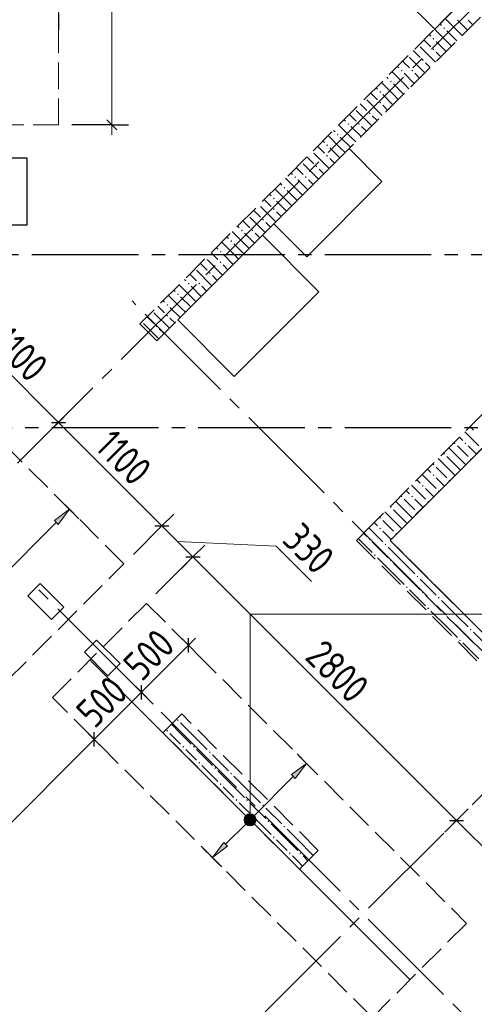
# Model space of a CAD drawing. Header units: millimetres. Extents: x 0 to 43617, y 0 to 59400.
# Tile 11 of 30: x 16532 to 19948, y 20198 to 27596. Entities that reach past the tile are written whole.
import ezdxf

# ---------------------------------------------------------------- set-up
doc = ezdxf.new("R2010")
doc.units = ezdxf.units.MM
doc.linetypes.add('______2', pattern=[270, 200, -70])
doc.linetypes.add('______5', pattern=[1100, 800, -100, 100, -100])
for name, color, linetype, lineweight in [('Standard', 7, 'Continuous', 25), ('ДОП Верх по Х', 7, 'Continuous', 25), ('ЖБ Пилон', 180, 'Continuous', 25), ('Оси', 40, '______5', 18), ('Позиционная метка номер позиции', 7, 'Continuous', 13), ('Примечания', 7, 'Continuous', 25)]:
    doc.layers.add(name, color=color, linetype=linetype, lineweight=lineweight)
doc.layers.add('ЖБ Перекрытие верхний уровень', color=7, linetype='Continuous', lineweight=25, true_color=0xe0e0ff)
doc.layers.add('ЖБ Стена верхний уровень', color=7, linetype='Continuous', lineweight=25, true_color=0x006e00)
doc.styles.add('GOST 2.304-81', font='txt')

msp = doc.modelspace()

# ---------------------------------------------------------------- hatches: boundary and pattern name
at = {"layer": 'ДОП Верх по Х', "linetype": 'Continuous', "lineweight": 13, "transparency": 33554687}
for points in [[(16820.4, 23804.1), (16905.3, 23917.2), (16792.2, 23832.4)], [(18602, 21895.3), (18686.8, 22008.4), (18573.7, 21923.6)], [(18226.5, 21593.7), (18289.1, 21557.6), (18236, 21610.7)], [(18236, 21610.7), (18298.6, 21574.6), (18253, 21620.2)], [(18236, 21610.7), (18289.1, 21557.6), (18298.6, 21574.6)], [(18253, 21620.2), (18298.6, 21574.6), (18298.6, 21593.7)], [(18253, 21620.2), (18298.6, 21593.7), (18272.1, 21620.2)], [(18272.1, 21620.2), (18298.6, 21593.7), (18289.1, 21610.7)], [(18226.5, 21574.6), (18272.1, 21548.1), (18226.5, 21593.7)], [(18226.5, 21593.7), (18272.1, 21548.1), (18289.1, 21557.6)], [(18253, 21548.1), (18226.5, 21574.6), (18236, 21557.6)], [(18226.5, 21574.6), (18253, 21548.1), (18272.1, 21548.1)]]:
    msp.add_hatch(color=7, dxfattribs=at).paths.add_polyline_path(points)
msp.add_hatch(color=7, dxfattribs=at).paths.add_polyline_path([(18092.8, 21386.2), (17979.7, 21301.3), (18064.6, 21414.5)], flags=16)
at = {"layer": 'ЖБ Пилон', "linetype": 'Continuous', "lineweight": 18, "transparency": 33554687}
for points in [[(17714.5, 22333.1), (17721, 22339.6), (17727.5, 22333.1), (17721, 22326.6)], [(17634.5, 22253.1), (17640.9, 22259.6), (17647.4, 22253.1), (17640.9, 22246.6)], [(17914.5, 22213.1), (17915.4, 22214.1), (17921.9, 22207.6), (17921, 22206.6)], [(17754.4, 22133.1), (17760.9, 22139.6), (17767.4, 22133.1), (17760.9, 22126.6)], [(17834.5, 22133.1), (17840.9, 22139.6), (17847.4, 22133.1), (17840.9, 22126.6)], [(17954.4, 22093.1), (17960.9, 22099.6), (17967.4, 22093.1), (17960.9, 22086.6)], [(18074.5, 22053.1), (18075.4, 22054.1), (18081.9, 22047.6), (18081, 22046.6)], [(17874.5, 22013.1), (17881, 22019.6), (17887.5, 22013.1), (17881, 22006.6)], [(17994.5, 21973.1), (18001, 21979.6), (18007.5, 21973.1), (18001, 21966.6)], [(18114.5, 21933.1), (18121, 21939.6), (18127.5, 21933.1), (18121, 21926.6)], [(18034.5, 21853.1), (18040.9, 21859.6), (18047.4, 21853.1), (18040.9, 21846.6)], [(18314.5, 21813.1), (18315.4, 21814.1), (18321.9, 21807.6), (18321, 21806.6)], [(18154.4, 21733.1), (18160.9, 21739.6), (18167.4, 21733.1), (18160.9, 21726.6)], [(18234.5, 21733.1), (18240.9, 21739.6), (18247.4, 21733.1), (18240.9, 21726.6)], [(18354.4, 21693.1), (18360.9, 21699.6), (18367.4, 21693.1), (18360.9, 21686.6)], [(18274.5, 21613.1), (18281, 21619.6), (18287.5, 21613.1), (18281, 21606.6)], [(18474.5, 21653.1), (18475.4, 21654.1), (18481.9, 21647.6), (18481, 21646.6)], [(18394.5, 21573.1), (18401, 21579.6), (18407.5, 21573.1), (18401, 21566.6)], [(18514.5, 21533.1), (18521, 21539.6), (18527.4, 21533.1), (18521, 21526.6)], [(18434.5, 21453.1), (18440.9, 21459.6), (18447.4, 21453.1), (18440.9, 21446.6)], [(18714.5, 21413.1), (18715.4, 21414.1), (18721.9, 21407.6), (18721, 21406.6)], [(18554.4, 21333.1), (18560.9, 21339.6), (18567.4, 21333.1), (18560.9, 21326.6)], [(18634.5, 21333.1), (18640.9, 21339.6), (18647.4, 21333.1), (18640.9, 21326.6)]]:
    msp.add_hatch(color=7, dxfattribs=at).paths.add_polyline_path(points, flags=16)
at = {"layer": 'ЖБ Стена верхний уровень', "linetype": 'Continuous', "lineweight": 18, "transparency": 33554687}
for points in [[(19714.5, 27533.1), (19721, 27539.6), (19727.4, 27533.1), (19721, 27526.6)], [(19634.5, 27453.1), (19640.9, 27459.6), (19647.4, 27453.1), (19640.9, 27446.6)], [(19634.5, 27373.1), (19640.9, 27379.6), (19647.4, 27373.1), (19640.9, 27366.6)], [(19554.4, 27293.1), (19560.9, 27299.6), (19567.4, 27293.1), (19560.9, 27286.6)], [(19394.5, 27213.1), (19401, 27219.6), (19407.5, 27213.1), (19401, 27206.6)], [(19474.5, 27213.1), (19481, 27219.6), (19487.5, 27213.1), (19481, 27206.6)], [(19314.5, 27133.1), (19321, 27139.6), (19327.4, 27133.1), (19321, 27126.6)], [(19234.5, 27053.1), (19240.9, 27059.6), (19247.4, 27053.1), (19240.9, 27046.6)], [(19234.5, 26973.1), (19240.9, 26979.6), (19247.4, 26973.1), (19240.9, 26966.6)], [(19154.4, 26893.1), (19160.9, 26899.6), (19167.4, 26893.1), (19160.9, 26886.6)], [(18994.5, 26813.1), (19001, 26819.6), (19007.5, 26813.1), (19001, 26806.6)], [(19074.5, 26813.1), (19081, 26819.6), (19087.5, 26813.1), (19081, 26806.6)], [(18914.5, 26733.1), (18921, 26739.6), (18927.4, 26733.1), (18921, 26726.6)], [(18834.5, 26653.1), (18840.9, 26659.6), (18847.4, 26653.1), (18840.9, 26646.6)], [(18834.5, 26573.1), (18840.9, 26579.6), (18847.4, 26573.1), (18840.9, 26566.6)], [(18754.4, 26493.1), (18760.9, 26499.6), (18767.4, 26493.1), (18760.9, 26486.6)], [(18594.5, 26413.1), (18601, 26419.6), (18607.5, 26413.1), (18601, 26406.6)], [(18674.5, 26413.1), (18681, 26419.6), (18687.5, 26413.1), (18681, 26406.6)], [(18514.5, 26333.1), (18521, 26339.6), (18527.4, 26333.1), (18521, 26326.6)], [(18434.5, 26253.1), (18440.9, 26259.6), (18447.4, 26253.1), (18440.9, 26246.6)], [(18434.5, 26173.1), (18440.9, 26179.6), (18447.4, 26173.1), (18440.9, 26166.6)], [(18354.4, 26093.1), (18360.9, 26099.6), (18367.4, 26093.1), (18360.9, 26086.6)], [(18194.5, 26013.1), (18201, 26019.6), (18207.5, 26013.1), (18201, 26006.6)], [(18274.5, 26013.1), (18281, 26019.6), (18287.5, 26013.1), (18281, 26006.6)], [(18114.5, 25933.1), (18121, 25939.6), (18127.5, 25933.1), (18121, 25926.6)], [(18034.5, 25853.1), (18040.9, 25859.6), (18047.4, 25853.1), (18040.9, 25846.6)], [(18034.5, 25773.1), (18040.9, 25779.6), (18047.4, 25773.1), (18040.9, 25766.6)], [(17954.4, 25693.1), (17960.9, 25699.6), (17967.4, 25693.1), (17960.9, 25686.6)], [(17794.5, 25613.1), (17801, 25619.6), (17807.5, 25613.1), (17801, 25606.6)], [(17874.5, 25613.1), (17881, 25619.6), (17887.5, 25613.1), (17881, 25606.6)], [(17714.5, 25533.1), (17721, 25539.6), (17727.5, 25533.1), (17721, 25526.6)], [(17634.5, 25453.1), (17640.9, 25459.6), (17647.4, 25453.1), (17640.9, 25446.6)], [(17634.5, 25373.1), (17640.9, 25379.6), (17647.4, 25373.1), (17640.9, 25366.6)], [(17554.4, 25293.1), (17560.9, 25299.6), (17567.4, 25293.1), (17560.9, 25286.6)], [(19794.5, 24413.1), (19801, 24419.6), (19807.5, 24413.1), (19801, 24406.6)], [(19874.5, 24413.1), (19881, 24419.6), (19887.5, 24413.1), (19881, 24406.6)], [(19714.5, 24333.1), (19721, 24339.6), (19727.4, 24333.1), (19721, 24326.6)], [(19914.5, 24293.1), (19921, 24299.6), (19926.2, 24294.3), (19919.7, 24287.8)], [(19634.5, 24253.1), (19640.9, 24259.6), (19647.4, 24253.1), (19640.9, 24246.6)], [(19634.5, 24173.1), (19640.9, 24179.6), (19647.4, 24173.1), (19640.9, 24166.6)], [(19754.4, 24133.1), (19760.9, 24139.6), (19766.2, 24134.4), (19759.7, 24127.9)], [(19554.4, 24093.1), (19560.9, 24099.6), (19567.4, 24093.1), (19560.9, 24086.6)], [(19674.5, 24053.1), (19681, 24059.6), (19686.2, 24054.3), (19679.7, 24047.9)], [(19394.5, 24013.1), (19401, 24019.6), (19407.5, 24013.1), (19401, 24006.6)], [(19474.5, 24013.1), (19481, 24019.6), (19487.5, 24013.1), (19481, 24006.6)], [(19594.5, 23973.1), (19601, 23979.6), (19606.2, 23974.4), (19599.7, 23967.8)], [(19314.5, 23933.1), (19321, 23939.6), (19327.4, 23933.1), (19321, 23926.6)], [(19514.5, 23893.1), (19521, 23899.6), (19526.2, 23894.3), (19519.7, 23887.9)], [(19234.5, 23853.1), (19240.9, 23859.6), (19247.4, 23853.1), (19240.9, 23846.6)], [(19234.5, 23773.1), (19240.9, 23779.6), (19247.4, 23773.1), (19240.9, 23766.6)], [(19154.4, 23693.1), (19160.9, 23699.6), (19167.4, 23693.1), (19160.9, 23686.6)], [(19354.4, 23733.1), (19360.9, 23739.6), (19366.2, 23734.4), (19359.7, 23727.9)], [(19274.5, 23653.1), (19281, 23659.6), (19287.5, 23653.1), (19281, 23646.6)], [(19194.5, 23573.1), (19201, 23579.6), (19207.5, 23573.1), (19201, 23566.6)], [(19314.5, 23533.1), (19321, 23539.6), (19327.4, 23533.1), (19321, 23526.6)], [(19514.5, 23413.1), (19521, 23419.6), (19527.4, 23413.1), (19521, 23406.6)], [(19434.5, 23333.1), (19440.9, 23339.6), (19447.4, 23333.1), (19440.9, 23326.6)], [(19554.4, 23293.1), (19560.9, 23299.6), (19567.4, 23293.1), (19560.9, 23286.6)], [(19674.5, 23253.1), (19681, 23259.6), (19687.5, 23253.1), (19681, 23246.6)], [(19594.5, 23173.1), (19601, 23179.6), (19607.5, 23173.1), (19601, 23166.6)], [(19714.5, 23133.1), (19721, 23139.6), (19727.4, 23133.1), (19721, 23126.6)], [(19914.5, 23013.1), (19921, 23019.6), (19927.4, 23013.1), (19921, 23006.6)], [(19834.5, 22933.1), (19840.9, 22939.6), (19847.4, 22933.1), (19840.9, 22926.6)]]:
    msp.add_hatch(color=7, dxfattribs=at).paths.add_polyline_path(points, flags=16)
at = {"layer": 'Позиционная метка номер позиции', "linetype": 'Continuous', "lineweight": 13, "transparency": 33554687}
for points in [[(18217.5, 21584.2), (18307.5, 21584.2), (18301.2, 21606.7)], [(18217.5, 21584.2), (18301.2, 21606.7), (18223.8, 21606.7)], [(18223.8, 21606.7), (18301.2, 21606.7), (18285, 21622.9)], [(18223.8, 21606.7), (18285, 21622.9), (18240, 21622.9)], [(18240, 21622.9), (18285, 21622.9), (18262.5, 21629.2)], [(18223.8, 21561.7), (18307.5, 21584.2), (18217.5, 21584.2)], [(18223.8, 21561.7), (18301.2, 21561.7), (18307.5, 21584.2)], [(18240, 21545.5), (18301.2, 21561.7), (18223.8, 21561.7)], [(18240, 21545.5), (18285, 21545.5), (18301.2, 21561.7)], [(18285, 21545.5), (18240, 21545.5), (18262.5, 21539.2)]]:
    msp.add_hatch(color=7, dxfattribs=at).paths.add_polyline_path(points)

# ---------------------------------------------------------------- linework, layer by layer
at = {"layer": 'Standard', "color": 7, "linetype": 'Continuous', "lineweight": 13, "transparency": 33554687}
for p, q in [((17224.8, 29130), (17224.8, 26805)), ((17224.8, 26805), (17224.8, 26730)), ((16044.8, 25348.5), (16822.6, 24570.7)), ((16822.6, 24570.7), (17600.4, 23792.9)), ((17600.4, 23792.9), (17833.7, 23559.5)), ((17717.1, 23676.2), (18459.5, 23640.8)), ((18459.5, 23640.8), (18725, 23375.4)), ((17833.7, 23559.5), (19813.6, 21579.6)), ((17799.5, 22895.8), (17852.5, 22948.8)), ((17445.9, 22542.2), (17799.5, 22895.8)), ((17092.4, 22188.7), (17445.9, 22542.2)), ((15458.9, 20555.2), (17092.4, 22188.7)), ((19813.6, 21579.6), (20237.9, 21155.4))]:
    msp.add_line(p, q, dxfattribs=at)
at = {"layer": 'Standard', "color": 251, "linetype": 'Continuous', "lineweight": -3, "true_color": 0x656565, "transparency": 33554687}
for p, q in [((16824, 27645.1), (16824, 27520.1)), ((17224.8, 26805), (16924, 26805)), ((17224.8, 26805), (17099.8, 26805)), ((17224.8, 26805), (17349.8, 26805)), ((16822.6, 24570.7), (16911, 24659.1)), ((16822.6, 24570.7), (16734.2, 24482.3)), ((16822.6, 24570.7), (16829.1, 24577.2)), ((17600.4, 23792.9), (17688.8, 23881.3)), ((17600.4, 23792.9), (17385.7, 23578.2)), ((17600.4, 23792.9), (17512, 23704.5)), ((17833.7, 23559.5), (17922.1, 23647.9)), ((17833.7, 23559.5), (17555.4, 23281.2)), ((17833.7, 23559.5), (17745.4, 23471.1)), ((17799.5, 22895.8), (17711.1, 22984.1)), ((17799.5, 22895.8), (17887.9, 22807.4)), ((17799.5, 22895.8), (17799.5, 22895.8)), ((17445.9, 22542.2), (17357.5, 22630.6)), ((17445.9, 22542.2), (17534.3, 22453.8)), ((17092.4, 22188.7), (17004, 22277)), ((17092.4, 22188.7), (17180.7, 22100.3)), ((17092.4, 22188.7), (17092.4, 22188.7)), ((19813.6, 21579.6), (19902, 21668)), ((19813.6, 21579.6), (19725.3, 21491.2)), ((19813.6, 21579.6), (19813.6, 21579.6))]:
    msp.add_line(p, q, dxfattribs=at)
at = {"layer": 'Standard', "color": 7, "linetype": 'Continuous', "lineweight": 25, "transparency": 33554687}
for p, q in [((17187.3, 26842.5), (17262.3, 26767.5)), ((16769.6, 24570.7), (16875.6, 24570.7)), ((17547.4, 23792.9), (17653.4, 23792.9)), ((17780.7, 23559.5), (17886.8, 23559.5)), ((17799.5, 22842.7), (17799.5, 22948.8)), ((17445.9, 22489.2), (17445.9, 22595.2)), ((17092.4, 22135.6), (17092.4, 22241.7)), ((19760.6, 21579.6), (19866.7, 21579.6))]:
    msp.add_line(p, q, dxfattribs=at)
at = {"layer": 'Standard', "color": 251, "linetype": 'Continuous', "lineweight": -3, "true_color": 0x656565, "transparency": 33554687}
msp.add_lwpolyline([(17445.9, 22542.2), (17433.9, 22554.2), (17433.9, 22554.2), (17172.6, 22815.6), (17172.6, 22815.6), (17102.8, 22885.3)], dxfattribs=at)
at = {"layer": 'ДОП Верх по Х', "color": 251, "linetype": 'Continuous', "lineweight": 13, "true_color": 0x494949, "transparency": 33554687}
for p, q in [((16905.3, 23917.2), (16834.6, 23987.9)), ((16905.3, 23917.2), (16792.2, 23832.4)), ((16820.4, 23804.1), (16905.3, 23917.2)), ((16905.3, 23917.2), (16976, 23846.5)), ((16905.3, 23917.2), (16905.3, 23917.2)), ((16792.2, 23832.4), (16820.4, 23804.1)), ((15724.4, 22736.3), (16806.3, 23818.2)), ((18686.8, 22008.4), (18616.1, 22079.1)), ((18686.8, 22008.4), (18573.7, 21923.6)), ((18602, 21895.3), (18686.8, 22008.4)), ((18686.8, 22008.4), (18757.5, 21937.7)), ((18686.8, 22008.4), (18686.8, 22008.4)), ((18283.8, 21605.4), (18587.8, 21909.4)), ((18573.7, 21923.6), (18602, 21895.3)), ((18236, 21610.7), (18236, 21610.7)), ((18078.7, 21400.3), (18241.3, 21562.9)), ((18289.1, 21557.6), (18289.1, 21557.6)), ((17979.7, 21301.3), (18064.6, 21414.5)), ((18092.8, 21386.2), (17979.7, 21301.3)), ((18064.6, 21414.5), (18092.8, 21386.2)), ((17979.7, 21301.3), (17909, 21372)), ((17979.7, 21301.3), (18050.4, 21230.6)), ((17979.7, 21301.3), (17979.7, 21301.3))]:
    msp.add_line(p, q, dxfattribs=at)
at = {"layer": 'ДОП Верх по Х', "color": 7, "linetype": 'Continuous', "lineweight": 18, "transparency": 33554687}
msp.add_line((17064.7, 22782), (19460.4, 20386.3), dxfattribs=at)
at = {"layer": 'ДОП Верх по Х', "color": 7, "linetype": 'Continuous', "lineweight": 25, "transparency": 33554687}
msp.add_lwpolyline([(16067.6, 26055), (16587.6, 26055), (16587.6, 26555), (16067.6, 26555), (16067.6, 26055)], dxfattribs=at)
at = {"layer": 'ДОП Верх по Х', "color": 251, "linetype": 'Continuous', "lineweight": 13, "true_color": 0x494949, "transparency": 33554687}
msp.add_circle((18262.5, 21584.2), 37.5, dxfattribs=at)
at = {"layer": 'ЖБ Перекрытие верхний уровень', "color": 7, "linetype": 'Continuous', "lineweight": 18, "transparency": 33554687}
for p, q in [((19367.1, 27808.2), (19650, 27525.3)), ((19650, 27525.3), (19890.4, 27765.7)), ((22455.7, 26823.8), (19316.1, 23684.2)), ((19006.5, 26627.3), (18440.8, 26061.6)), ((19254, 26379.8), (19006.5, 26627.3)), ((18688.3, 25814.1), (19254, 26379.8)), ((18440.8, 26061.6), (18688.3, 25814.1)), ((18356, 25976.8), (17719.6, 25340.4)), ((18780.2, 25552.5), (18356, 25976.8)), ((18143.8, 24916.1), (18780.2, 25552.5)), ((17719.6, 25340.4), (18143.8, 24916.1)), ((19316.1, 23684.2), (20553.6, 22446.8)), ((16685.7, 23359), (16593.8, 23267.1)), ((16862.5, 23182.2), (16685.7, 23359)), ((16593.8, 23267.1), (16770.6, 23090.3)), ((16770.6, 23090.3), (16862.5, 23182.2)), ((17110, 22934.7), (17018, 22842.8)), ((17286.7, 22757.9), (17110, 22934.7)), ((17018, 22842.8), (17194.8, 22666)), ((17194.8, 22666), (17286.7, 22757.9))]:
    msp.add_line(p, q, dxfattribs=at)
at = {"layer": 'ЖБ Пилон', "color": 253, "linetype": '______2', "lineweight": 13, "true_color": 0xa0a0a0, "transparency": 33554687}
for p, q in [((17749.9, 22379.6), (17608.5, 22238.2)), ((18775.2, 21354.3), (17749.9, 22379.6)), ((17608.5, 22238.2), (18633.8, 21212.9)), ((18633.8, 21212.9), (18775.2, 21354.3))]:
    msp.add_line(p, q, dxfattribs=at)
at = {"layer": 'ЖБ Пилон', "color": 9, "linetype": 'Continuous', "lineweight": 18, "true_color": 0xc7c7c7, "transparency": 33554687}
for p, q in [((17740.9, 22233.1), (17672.2, 22301.9)), ((17740.9, 22313.1), (17821, 22233.1)), ((17660.9, 22233.1), (17740.9, 22153.1)), ((17740.9, 22233.1), (17821, 22153.1)), ((17821, 22233.1), (17940.9, 22113.1)), ((17821, 22073.1), (17781, 22113.1)), ((17860.9, 22033.1), (17821, 22073.1)), ((17860.9, 22113.1), (17981, 21993.1)), ((17981, 22073.1), (18101, 21953.1)), ((17901, 21993.1), (18021, 21873.1)), ((18140.9, 21833.1), (18021, 21953.1)), ((18140.9, 21913.1), (18221, 21833.1)), ((18060.9, 21833.1), (18140.9, 21753.1)), ((18140.9, 21833.1), (18221, 21753.1)), ((18221, 21833.1), (18340.9, 21713.1)), ((18221, 21673.1), (18181, 21713.1)), ((18260.9, 21713.1), (18381, 21593.1)), ((18260.9, 21633.1), (18221, 21673.1)), ((18381, 21673.1), (18501, 21553.1)), ((18301, 21593.1), (18421, 21473.1)), ((18540.9, 21433.1), (18421, 21553.1)), ((18540.9, 21513.1), (18621, 21433.1)), ((18460.9, 21433.1), (18540.9, 21353.1)), ((18540.9, 21433.1), (18621, 21353.1)), ((18621, 21433.1), (18737.5, 21316.6)), ((18621, 21273.1), (18581, 21313.1)), ((18660.9, 21313.1), (18697.5, 21276.6)), ((18657.5, 21236.6), (18621, 21273.1))]:
    msp.add_line(p, q, dxfattribs=at)
at = {"layer": 'ЖБ Стена верхний уровень', "color": 251, "linetype": '______2', "lineweight": 13, "true_color": 0x656565, "transparency": 33554687}
for p, q in [((23650.7, 31526.1), (17435.2, 25310.6)), ((17562.5, 25183.3), (23778, 31398.8)), ((20983.1, 25605.8), (19188.9, 23811.5)), ((19316.1, 23684.2), (21110.4, 25478.5)), ((17435.2, 25310.6), (17562.5, 25183.3)), ((19188.9, 23811.5), (19061.6, 23684.2)), ((19061.6, 23684.2), (20426.3, 22319.5)), ((20553.6, 22446.8), (19316.1, 23684.2))]:
    msp.add_line(p, q, dxfattribs=at)
at = {"layer": 'ЖБ Стена верхний уровень', "color": 9, "linetype": 'Continuous', "lineweight": 18, "true_color": 0xc7c7c7, "transparency": 33554687}
for p, q in [((19821, 27513.1), (19729.4, 27604.7)), ((19740.9, 27433.1), (19649.4, 27524.7)), ((19689.4, 27564.7), (19701, 27553.1)), ((19821, 27593.1), (19896.6, 27517.4)), ((19901, 27593.1), (19936.6, 27557.4)), ((19609.4, 27484.7), (19621, 27473.1)), ((19740.9, 27513.1), (19816.6, 27437.4)), ((19821, 27513.1), (19856.6, 27477.4)), ((19540.9, 27393.1), (19656.6, 27277.4)), ((19581, 27433.1), (19569.4, 27444.7)), ((19621, 27393.1), (19581, 27433.1)), ((19660.9, 27433.1), (19736.6, 27357.4)), ((19740.9, 27433.1), (19776.6, 27397.4)), ((19460.9, 27313.1), (19576.6, 27197.4)), ((19489.4, 27364.7), (19540.9, 27313.1)), ((19660.9, 27353.1), (19696.6, 27317.4)), ((19369.4, 27244.7), (19381, 27233.1)), ((19421, 27273.1), (19409.4, 27284.7)), ((19460.9, 27233.1), (19421, 27273.1)), ((19581, 27273.1), (19616.6, 27237.4)), ((19289.4, 27164.7), (19301, 27153.1)), ((19421, 27113.1), (19329.4, 27204.7)), ((19421, 27193.1), (19496.6, 27117.4)), ((19501, 27193.1), (19536.6, 27157.4)), ((19209.4, 27084.7), (19221, 27073.1)), ((19340.9, 27033.1), (19249.4, 27124.7)), ((19340.9, 27113.1), (19416.6, 27037.4)), ((19421, 27113.1), (19456.6, 27077.4)), ((19181, 27033.1), (19169.4, 27044.7)), ((19221, 26993.1), (19181, 27033.1)), ((19260.9, 27033.1), (19336.6, 26957.4)), ((19340.9, 27033.1), (19376.6, 26997.4)), ((19089.4, 26964.7), (19140.9, 26913.1)), ((19140.9, 26993.1), (19256.6, 26877.4)), ((19260.9, 26953.1), (19296.6, 26917.4)), ((19021, 26873.1), (19009.4, 26884.7)), ((19060.9, 26833.1), (19021, 26873.1)), ((19060.9, 26913.1), (19176.6, 26797.4)), ((19181, 26873.1), (19216.6, 26837.4)), ((19021, 26713.1), (18929.4, 26804.7)), ((18969.4, 26844.7), (18981, 26833.1)), ((19021, 26793.1), (19096.6, 26717.4)), ((19101, 26793.1), (19136.6, 26757.4)), ((18940.9, 26633.1), (18849.4, 26724.7)), ((18889.4, 26764.7), (18901, 26753.1)), ((18940.9, 26713.1), (19016.6, 26637.4)), ((19021, 26713.1), (19056.6, 26677.4)), ((18781, 26633.1), (18769.4, 26644.7)), ((18821, 26593.1), (18781, 26633.1)), ((18809.4, 26684.7), (18821, 26673.1)), ((18860.9, 26633.1), (18936.6, 26557.4)), ((18940.9, 26633.1), (18976.6, 26597.4)), ((18689.4, 26564.7), (18740.9, 26513.1)), ((18740.9, 26593.1), (18856.6, 26477.4)), ((18621, 26473.1), (18609.4, 26484.7)), ((18660.9, 26513.1), (18776.6, 26397.4)), ((18860.9, 26553.1), (18896.6, 26517.4)), ((18569.4, 26444.7), (18581, 26433.1)), ((18660.9, 26433.1), (18621, 26473.1)), ((18781, 26473.1), (18816.6, 26437.4)), ((18489.4, 26364.7), (18501, 26353.1)), ((18621, 26313.1), (18529.4, 26404.7)), ((18621, 26393.1), (18696.6, 26317.4)), ((18701, 26393.1), (18736.6, 26357.4)), ((18409.4, 26284.7), (18421, 26273.1)), ((18540.9, 26233.1), (18449.4, 26324.7)), ((18540.9, 26313.1), (18616.6, 26237.4)), ((18621, 26313.1), (18656.6, 26277.4)), ((18340.9, 26193.1), (18456.6, 26077.4)), ((18381, 26233.1), (18369.4, 26244.7)), ((18421, 26193.1), (18381, 26233.1)), ((18460.9, 26233.1), (18536.6, 26157.4)), ((18540.9, 26233.1), (18576.6, 26197.4)), ((18289.4, 26164.7), (18340.9, 26113.1)), ((18460.9, 26153.1), (18496.6, 26117.4)), ((18169.4, 26044.7), (18181, 26033.1)), ((18221, 26073.1), (18209.4, 26084.7)), ((18260.9, 26033.1), (18221, 26073.1)), ((18260.9, 26113.1), (18376.6, 25997.4)), ((18381, 26073.1), (18416.6, 26037.4)), ((18221, 25913.1), (18129.4, 26004.7)), ((18221, 25993.1), (18296.6, 25917.4)), ((18301, 25993.1), (18336.6, 25957.4)), ((18140.9, 25833.1), (18049.4, 25924.7)), ((18089.4, 25964.7), (18101, 25953.1)), ((18140.9, 25913.1), (18216.6, 25837.4)), ((18221, 25913.1), (18256.6, 25877.4)), ((17981, 25833.1), (17969.4, 25844.7)), ((18021, 25793.1), (17981, 25833.1)), ((18009.4, 25884.7), (18021, 25873.1)), ((18060.9, 25833.1), (18136.6, 25757.4)), ((18140.9, 25833.1), (18176.6, 25797.4)), ((17889.4, 25764.7), (17940.9, 25713.1)), ((17940.9, 25793.1), (18056.6, 25677.4)), ((18060.9, 25753.1), (18096.6, 25717.4)), ((17821, 25673.1), (17809.4, 25684.7)), ((17860.9, 25633.1), (17821, 25673.1)), ((17860.9, 25713.1), (17976.6, 25597.4)), ((17981, 25673.1), (18016.6, 25637.4)), ((17821, 25513.1), (17729.4, 25604.7)), ((17769.4, 25644.7), (17781, 25633.1)), ((17740.9, 25433.1), (17649.4, 25524.7)), ((17689.4, 25564.7), (17701, 25553.1)), ((17821, 25593.1), (17896.6, 25517.4)), ((17901, 25593.1), (17936.6, 25557.4)), ((17609.4, 25484.7), (17621, 25473.1)), ((17740.9, 25513.1), (17816.6, 25437.4)), ((17821, 25513.1), (17856.6, 25477.4)), ((17540.9, 25393.1), (17656.6, 25277.4)), ((17581, 25433.1), (17569.4, 25444.7)), ((17621, 25393.1), (17581, 25433.1)), ((17660.9, 25433.1), (17736.6, 25357.4)), ((17740.9, 25433.1), (17776.6, 25397.4)), ((17460.9, 25313.1), (17576.6, 25197.4)), ((17489.4, 25364.7), (17540.9, 25313.1)), ((17660.9, 25353.1), (17696.6, 25317.4)), ((17581, 25273.1), (17616.6, 25237.4)), ((19875.7, 24498.4), (19981, 24393.1)), ((19915.7, 24538.4), (19940.9, 24513.1)), ((19860.9, 24433.1), (19835.7, 24458.4)), ((19821, 24313.1), (19755.7, 24378.4)), ((19821, 24393.1), (19901, 24313.1)), ((19901, 24393.1), (19963, 24331.1)), ((19740.9, 24233.1), (19675.7, 24298.4)), ((19740.9, 24313.1), (19821, 24233.1)), ((19821, 24313.1), (19883, 24251.1)), ((19621, 24193.1), (19595.7, 24218.4)), ((19660.9, 24233.1), (19740.9, 24153.1)), ((19740.9, 24233.1), (19803, 24171.1)), ((19821, 24233.1), (19843, 24211.1)), ((19515.7, 24138.4), (19540.9, 24113.1)), ((19555.7, 24178.4), (19660.9, 24073.1)), ((19660.9, 24153.1), (19723, 24091.1)), ((19460.9, 24033.1), (19435.7, 24058.4)), ((19475.7, 24098.4), (19581, 23993.1)), ((19581, 24073.1), (19643, 24011.1)), ((19421, 23913.1), (19355.7, 23978.4)), ((19421, 23993.1), (19501, 23913.1)), ((19501, 23993.1), (19563, 23931.1)), ((19340.9, 23833.1), (19275.7, 23898.4)), ((19340.9, 23913.1), (19421, 23833.1)), ((19421, 23913.1), (19483, 23851.1)), ((19260.9, 23833.1), (19340.9, 23753.1)), ((19340.9, 23833.1), (19403, 23771.1)), ((19421, 23833.1), (19443, 23811.1)), ((19155.7, 23778.4), (19260.9, 23673.1)), ((19221, 23793.1), (19195.7, 23818.4)), ((19075.7, 23698.4), (19181, 23593.1)), ((19115.7, 23738.4), (19140.9, 23713.1)), ((19181, 23673.1), (19301, 23553.1)), ((19421, 23513.1), (19301, 23633.1)), ((19340.9, 23433.1), (19221, 23553.1)), ((19340.9, 23513.1), (19421, 23433.1)), ((19421, 23513.1), (19501, 23433.1)), ((19340.9, 23433.1), (19421, 23353.1)), ((19421, 23433.1), (19540.9, 23313.1)), ((19540.9, 23393.1), (19660.9, 23273.1)), ((19460.9, 23313.1), (19581, 23193.1)), ((19581, 23273.1), (19701, 23153.1)), ((19821, 23113.1), (19701, 23233.1)), ((19740.9, 23033.1), (19621, 23153.1)), ((19740.9, 23113.1), (19821, 23033.1)), ((19821, 23113.1), (19901, 23033.1)), ((19740.9, 23033.1), (19821, 22953.1)), ((19821, 23033.1), (19940.9, 22913.1)), ((19940.9, 22993.1), (20060.9, 22873.1)), ((19860.9, 22913.1), (19981, 22793.1))]:
    msp.add_line(p, q, dxfattribs=at)
msp.add_lwpolyline([(19260.9, 23753.1), (19323, 23691.1), (19323, 23691.1)], dxfattribs=at)
at = {"layer": 'Оси', "color": 8, "linetype": '______5', "lineweight": -3, "transparency": 33554687}
for p, q in [((9515.6, 17263.7), (28171.9, 35920)), ((12153.1, 13919.1), (31163, 32929)), ((29524, 25830), (3600, 25830)), ((24263.1, 18595.8), (17376.1, 25482.8)), ((34074, 24530), (3600, 24530)), ((34074, 24530), (3600, 24530)), ((22827.7, 17160.4), (16611.5, 23376.6))]:
    msp.add_line(p, q, dxfattribs=at)
at = {"layer": 'Позиционная метка номер позиции', "color": 7, "linetype": 'Continuous', "lineweight": 13, "transparency": 33554687}
for p, q in [((18262.5, 21629.2), (18262.5, 21629.2)), ((18217.5, 21584.2), (18217.5, 21584.2)), ((18262.5, 21539.2), (18262.5, 21539.2)), ((18307.5, 21584.2), (18307.5, 21584.2))]:
    msp.add_line(p, q, dxfattribs=at)
msp.add_lwpolyline([(18262.5, 21584.2), (18262.5, 23130.7), (22228.2, 23130.7)], dxfattribs=at)
msp.add_circle((18262.5, 21584.2), 45, dxfattribs=at)
at = {"layer": 'Примечания', "color": 7, "linetype": '______2', "lineweight": 18, "transparency": 33554687}
for p, q in [((16824, 26805), (16824, 30205)), ((15824, 26805), (16824, 26805)), ((17315, 23507.5), (15759.4, 25063.1)), ((14910.9, 21103.3), (17315, 23507.5)), ((16777.6, 22503.4), (17484.7, 23210.5)), ((17484.7, 23210.5), (19888.9, 20806.3)), ((19181.8, 20099.2), (16777.6, 22503.4)), ((19888.9, 20806.3), (19181.8, 20099.2))]:
    msp.add_line(p, q, dxfattribs=at)

# ---------------------------------------------------------------- texts
at = {"layer": 'Standard', "color": 7, "linetype": 'Continuous', "lineweight": 25, "transparency": 33554687, "char_height": 220, "attachment_point": 7, "style": 'GOST 2.304-81'}
for s, insert, width, rotation in [('1100', (16308.7, 25155.3), 578.855, 315), ('1100', (17086.5, 24377.5), 578.851, 315), ('330', (18494.9, 23676.2), 500.808, 315), ('500', (17449.1, 22616.1), 516.397, 45), ('2800', (18665.6, 22798.4), 672.621, 315), ('500', (17095.5, 22262.5), 516.392, 45)]:
    msp.add_mtext(s, dxfattribs=dict(at, insert=insert, width=width, rotation=rotation))

doc.saveas('drawing.dxf')
